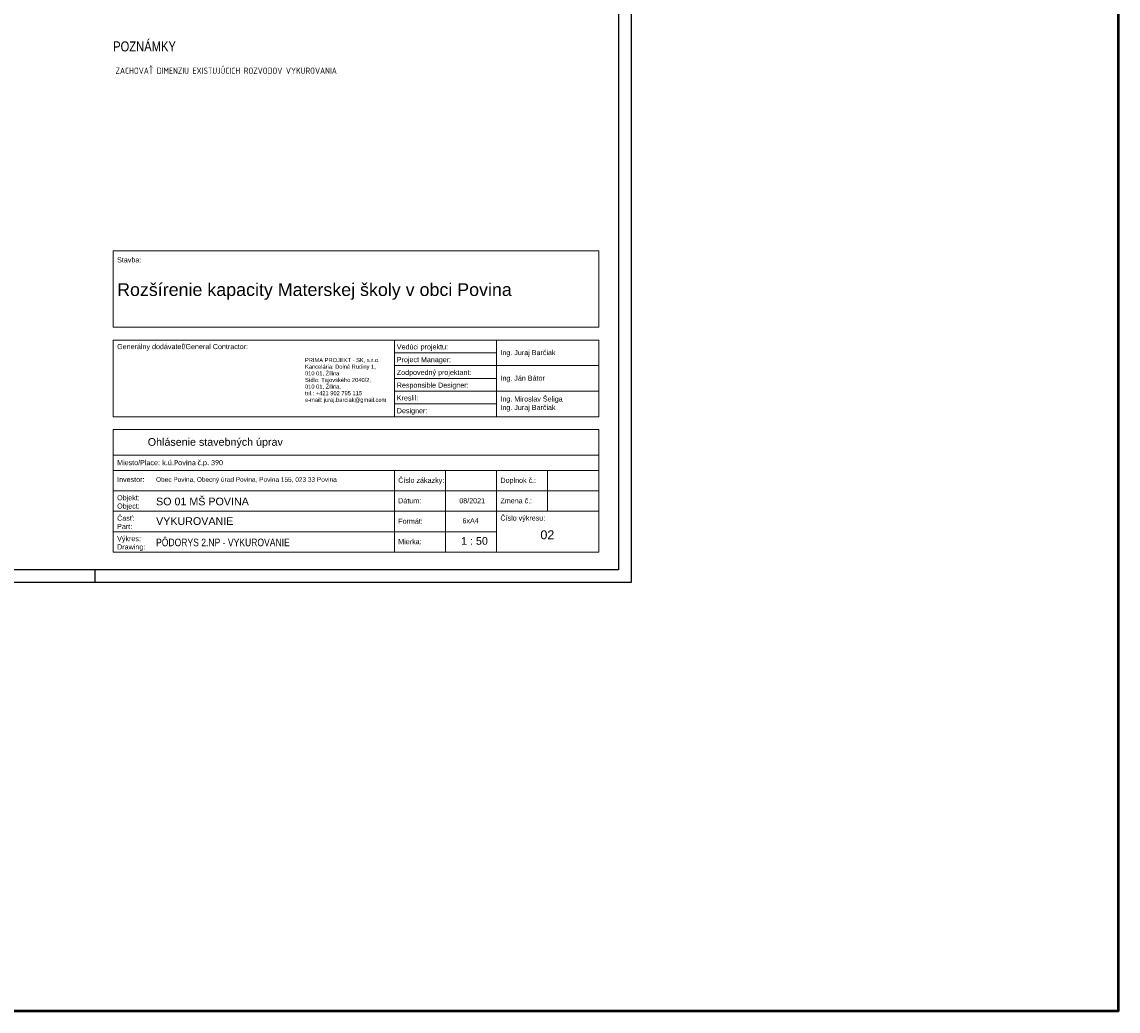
# Model space of a CAD drawing. Header units: millimetres. Extents: x 49721 to 99817, y 15126 to 82527.
# Tile 12 of 25: x 78364 to 99817, y 15126 to 34483. Entities that reach past the tile are written whole.
import ezdxf

# ---------------------------------------------------------------- set-up
doc = ezdxf.new("R2010")
doc.units = ezdxf.units.MM
for name, color, linetype, lineweight in [('G-ANNO-TEXT', 7, 'Continuous', 9), ('G-ANNO-TTLB', 7, 'Continuous', 9), ('ramik', 61, 'Continuous', 25), ('TZB-popis', 7, 'Continuous', 15)]:
    doc.layers.add(name, color=color, linetype=linetype, lineweight=lineweight)
doc.styles.add('Arial_11', font='arial.ttf', dxfattribs={"height": 3.175})
doc.styles.add('Arial_6', font='arial.ttf', dxfattribs={"height": 1.6})
doc.styles.add('Arial_7', font='arial.ttf', dxfattribs={"height": 3.5})
doc.styles.add('Arial_8', font='arial.ttf', dxfattribs={"height": 3})
doc.styles.add('Arial_9', font='arial.ttf', dxfattribs={"width": 0.8, "height": 2.8})
doc.styles.add('Text-koty', font='isocp.shx', dxfattribs={"width": 0.8})

# ---------------------------------------------------------------- blocks, each defined once
blk = doc.blocks.new('*U2')
at = {"layer": 'ramik'}
for p, q in [((-630, 5), (-630, 0)), ((-420, 5), (-420, 0))]:
    blk.add_line(p, q, dxfattribs=at)
for points in [[(-630, 0), (0, 0), (0, 594), (-630, 594)], [(-625, 5), (-5, 5), (-5, 589), (-625, 589)]]:
    blk.add_lwpolyline(points, close=True, dxfattribs=at)

msp = doc.modelspace()

# ---------------------------------------------------------------- linework, layer by layer
at = {"color": 240, "lineweight": 50}
msp.add_lwpolyline([(49721.4, 82527.4), (99817.4, 82527.4), (99817.4, 15125.8), (49721.4, 15125.8)], close=True, dxfattribs=at)
at = {"layer": 'G-ANNO-TTLB', "color": 7}
for p, q in [((80152.6, 28506.4, 0), (80152.6, 30006.4, 0)), ((89652.6, 30006.4, 0), (80152.6, 30006.4, 0)), ((89652.6, 28506.4, 0), (89652.6, 30006.4, 0)), ((89652.6, 28506.4, 0), (80152.6, 28506.4, 0)), ((80152.6, 26756.4, 0), (80152.6, 28256.4, 0)), ((89652.6, 28256.4, 0), (80152.6, 28256.4, 0)), ((85652.6, 26756.4, 0), (85652.6, 28256.4, 0)), ((87652.6, 26756.4, 0), (87652.6, 28256.4, 0)), ((89652.6, 26756.4, 0), (89652.6, 28256.4, 0)), ((87652.6, 28006.4, 0), (85652.6, 28006.4, 0)), ((89652.6, 27756.4, 0), (85652.6, 27756.4, 0)), ((87652.6, 27506.4, 0), (85652.6, 27506.4, 0)), ((89652.6, 27256.4, 0), (85652.6, 27256.4, 0)), ((87652.6, 27006.4, 0), (85652.6, 27006.4, 0)), ((89652.6, 26756.4, 0), (80152.6, 26756.4, 0)), ((89652.6, 26506.4, 0), (80152.6, 26506.4, 0)), ((80152.6, 26506.4, 0), (80152.6, 24106.4, 0)), ((89652.6, 24106.4, 0), (89652.6, 26506.4, 0)), ((80152.6, 26006.4, 0), (89652.6, 26006.4, 0)), ((80152.6, 25706.4, 0), (89652.6, 25706.4, 0)), ((85652.6, 24106.4, 0), (85652.6, 25706.4, 0)), ((86652.6, 24106.4, 0), (86652.6, 25706.4, 0)), ((87652.6, 24106.4, 0), (87652.6, 25706.4, 0)), ((88652.6, 24906.4, 0), (88652.6, 25706.4, 0)), ((80152.6, 25306.4, 0), (89652.6, 25306.4, 0)), ((80152.6, 24906.4, 0), (89652.6, 24906.4, 0)), ((80152.6, 24506.4, 0), (87652.6, 24506.4, 0)), ((80152.6, 24106.4, 0), (89652.6, 24106.4, 0))]:
    msp.add_line(p, q, dxfattribs=at)

# ---------------------------------------------------------------- block references
at = {"layer": 'ramik', "xscale": -49.99999999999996, "yscale": 49.99999999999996, "zscale": 49.99999999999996}
msp.add_blockref('*U2', (58789.2, 23509.6), dxfattribs=at)

# ---------------------------------------------------------------- texts
at = {"layer": 'G-ANNO-TEXT', "color": 7, "insert": (86986.2, 24771.7, 0), "char_height": 100, "width": 396.835, "attachment_point": 1, "style": 'Arial_11'}
msp.add_mtext('6xA4', dxfattribs=at)
at = {"layer": 'G-ANNO-TTLB', "color": 7, "attachment_point": 1}
for s, insert, char_height, width, style in [('Stavba: ', (80227, 29876.1, 0), 100, 513.08, 'Arial_6'), ('{\\W1;\\C0;Rozšírenie kapacity Materskej školy v\\~obci Povina\\~}', (80227, 29369.8, 0), 250, 10132.952, 'Arial_9'), ('Generálny dodávateľ/General Contractor:', (80227, 28179.5, 0), 100, 2700.542, 'Arial_6'), ('Vedúci projektu:', (85700.8, 28174.5, 0), 100, 1879.022, 'Arial_6'), ('PRIMA PROJEKT - SK, s.r.o.', (83904.4, 27905.6, 0), 80, 1767.533, 'Arial_6'), ('Project Manager:', (85700.8, 27924.5, 0), 100, 1051.814, 'Arial_6'), ('Ing. Juraj Barčiak', (87728.8, 28062.4, 0), 100, 1827.095, 'Arial_6'), ('Kancelária: Dolné Rudiny 1,', (83904.4, 27775.9, 0), 80, 1456.573, 'Arial_6'), ('Zodpovedný projektant:', (85700.8, 27674.5, 0), 100, 1868.675, 'Arial_6'), ('{\\W0.8;Sídlo: Tajovského 2040/2,}', (83904.4, 27516.6, 0), 80, 1392.05, 'Arial_6'), ('010 01, Žilina ', (83904.4, 27646.3, 0), 80, 1392.05, 'Arial_6'), ('Ing. Ján Bátor', (87728.8, 27561.6, 0), 100, 1827.095, 'Arial_6'), ('tel.: +421 902 795 115', (83904.4, 27257.3, 0), 80, 1105.687, 'Arial_6'), ('010 01, Žilina, ', (83904.4, 27387, 0), 80, 1285.43, 'Arial_6'), ('Responsible Designer:', (85700.8, 27424.5, 0), 100, 1398.143, 'Arial_6'), ('e-mail: juraj.barciak@gmail.com', (83904.4, 27127.7, 0), 80, 1585.417, 'Arial_6'), ('Kreslil:', (85700.8, 27174.5, 0), 100, 420.084, 'Arial_6'), ('Ing. Miroslav Šeliga\\PIng. Juraj Barčiak', (87728.4, 27154.8, 0), 100, 1863.757, 'Arial_6'), ('Designer:', (85700.8, 26924.5, 0), 100, 593.249, 'Arial_6'), ('{\\W5.1529;  }Ohlásenie stavebných úprav', (80227, 26338.3, 0), 150, 4681.759, 'Arial_7'), ('Miesto/Place: ', (80227, 25908.4, 0), 100, 872.236, 'Arial_6'), ('{\\fCalibri|b0|i0|c238|p34;k.ú.Povina č.p. 390}', (81109, 25908.4, 0), 100, 5676.451, 'Arial_6'), ('Investor: ', (80227, 25578.7, 0), 100, 574.008, 'Arial_6'), ('{\\H0.90909x;\\C0;Obec Povina, Obecný úrad Povina, Povina 155, 023 33 Povina\\H1.09999x;\\C1;                                     }', (80988.8, 25573.7, 0), 100, 5050.904, 'Arial_6'), ('Číslo zákazky:', (85728.8, 25562.4, 0), 100, 1358.194, 'Arial_6'), ('Doplnok č.: ', (87728.8, 25562.4, 0), 100, 856.635, 'Arial_6'), ('Objekt:', (80227, 25221.4, 0), 100, 439.325, 'Arial_6'), ('SO 01 MŠ POVINA', (80988.8, 25173.4, 0), 150, 3259.595, 'Arial_7'), ('{\\W0.8;Dátum:}', (85728.8, 25162.4, 0), 100, 99.409, 'Arial_6'), ('08/2021', (86923.4, 25162.4, 0), 100, 500.253, 'Arial_6'), ('Zmena č.: ', (87728.8, 25162.4, 0), 100, 803.035, 'Arial_6'), ('Object: ', (80227, 25059.4, 0), 100, 477.806, 'Arial_6'), ('{\\W0.8;Časť:}', (80227, 24821.4, 0), 100, 99.409, 'Arial_6'), ('VYKUROVANIE', (80988.8, 24789.4, 0), 150, 804.894, 'Arial_7'), ('Formát:', (85728.8, 24762.4, 0), 100, 320.675, 'Arial_6'), ('Číslo výkresu:', (87728.8, 24824.2, 0), 100, 1196.166, 'Arial_6'), ('Part: ', (80227, 24659.4, 0), 100, 330.295, 'Arial_6'), ('02', (88511.6, 24533.7, 0), 175, 286.202, 'Arial_8'), ('{\\W0.8;Výkres:}', (80227, 24421.4, 0), 100, 92.996, 'Arial_6'), ('Drawing: ', (80227, 24259.4, 0), 100, 577.215, 'Arial_6'), ('{\\W0.8;PÔDORYS 2.NP - VYKUROVANIE}', (80988.8, 24371.5, 0), 150, 4808.459, 'Arial_7'), ('Mierka:', (85728.8, 24362.4, 0), 100, 452.152, 'Arial_6'), (' 1 : 50', (86901.2, 24401.3, 0), 150, 577.215, 'Arial_7')]:
    msp.add_mtext(s, dxfattribs=dict(at, insert=insert, char_height=char_height, width=width, style=style))
at = {"layer": 'TZB-popis', "lineweight": 35, "insert": (80148.7, 34101.9, 0), "char_height": 196.02, "width": 7643.407, "attachment_point": 1, "style": 'Text-koty'}
msp.add_mtext('{\\fArial|b0|i0|c238|p34;POZNÁMKY}', dxfattribs=at)
at = {"layer": 'TZB-popis', "insert": (80195.4, 33527.9, 0), "char_height": 123.75, "width": 9952.2, "attachment_point": 4, "style": 'Text-koty'}
msp.add_mtext('ZACHOVAŤ DIMENZIU EXISTUJÚCICH ROZVODOV VYKUROVANIA', dxfattribs=at)

doc.saveas('drawing.dxf')
